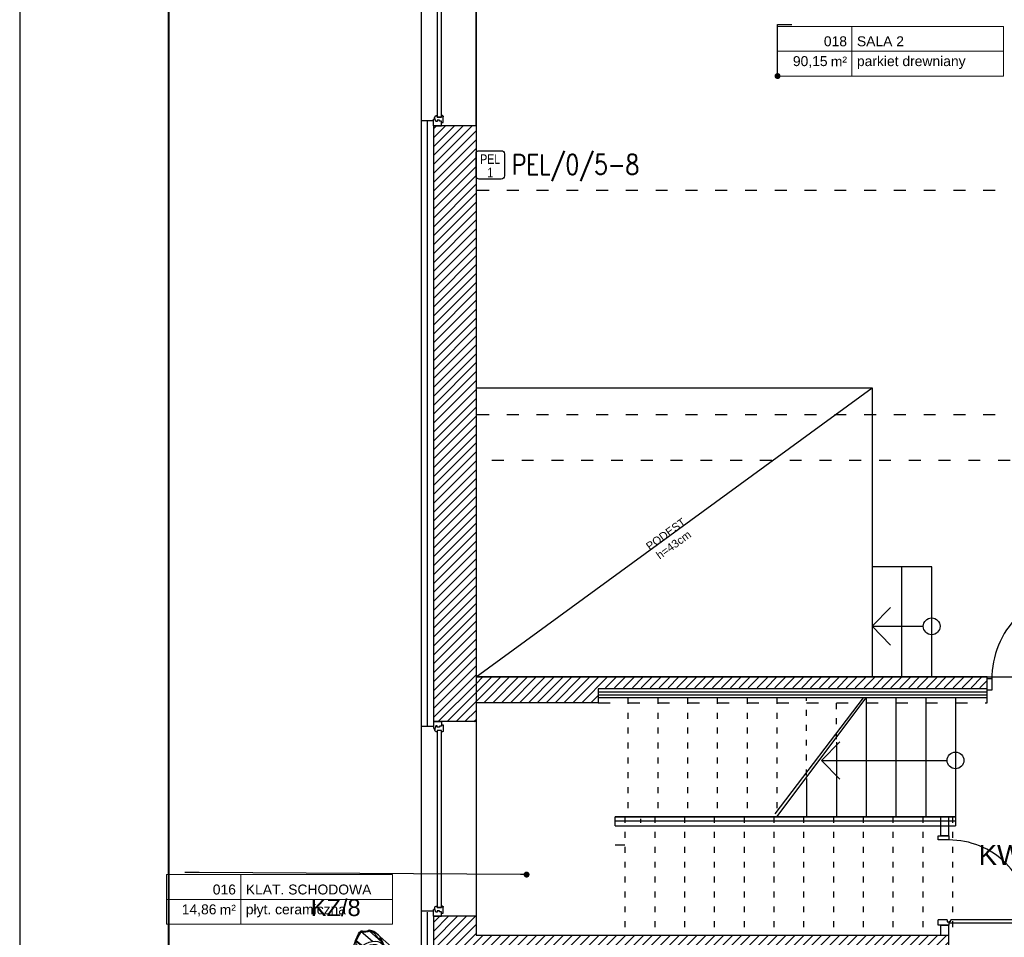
# Model space of a CAD drawing. Header units: millimetres. Extents: x 22250 to 51280, y -5012 to 7692.
# Tile 129 of 183: x 44484 to 45476, y 2051 to 2975. Entities that reach past the tile are written whole.
import ezdxf
from ezdxf import colors
from ezdxf.entities.mleader import LeaderData, LeaderLine
from ezdxf.enums import TextEntityAlignment as Align
from ezdxf.math import Vec2, Vec3

# ---------------------------------------------------------------- set-up
doc = ezdxf.new("R2010")
doc.units = ezdxf.units.MM
doc.linetypes.add('ACAD_ISO03W100', pattern=[30, 12, -18])
for name, color, linetype in [('00 CCTV IP - MIWI', 10, 'Continuous'), ('AA OPISY', 40, 'Continuous'), ('E_podklad', 252, 'Continuous'), ('el - r opisy', 100, 'Continuous'), ('IE_gniazda_PEL', 94, 'Continuous')]:
    doc.layers.add(name, color=color, linetype=linetype)
doc.layers.add('E_CCTV', color=3, linetype='Continuous', lineweight=40)
doc.styles.add('ARIAL', font='arial.ttf')
doc.styles.add('CP_TXTCON', font='ROMANS.SHX', dxfattribs={"width": 0.8})
doc.styles.get("Standard").update_dxf_attribs({"font": 'arial.ttf'})
doc.linetypes.add('BATTING', pattern='A,0.0001,-0.1,[134,ltypeshp.shx,S=0.1,R=0,X=-0.1,Y=0],-0.2,[134,ltypeshp.shx,S=0.1,R=180,X=0.1,Y=0],-0.1', length=0.4001)
pattern_1 = [(45, (29894.76, -15796.4403), (-4.490128, 4.490128), [])]

# ---------------------------------------------------------------- blocks, each defined once
blk = doc.blocks.new('*U203')
at = {"color": 144}
for p, q in [((-28, 0), (-28, -8)), ((-28, 0), (-21.32, 0)), ((-28, 0), (-28, -8)), ((-21.32, 0), (-20.74, -1.55)), ((161.32, 0), (160.74, -1.55)), ((168, 0), (161.32, 0)), ((168, 0), (168, -8)), ((-28, -8), (-24.8, -8)), ((-24.8, -8), (-24.8, -9.92)), ((-24.8, -8), (-23.41, -8)), ((-24.8, -9.92), (-18.94, -9.92)), ((-23.76, -2.4), (-20.74, -1.55)), ((-23.76, -3.73), (-23.76, -2.4)), ((-22.39, -3.73), (-23.76, -3.73)), ((-23.41, -8), (-23.41, -6.06)), ((-23.41, -6.06), (-22.39, -6.06)), ((-22.39, -6.06), (-22.39, -3.73)), ((-20.74, -1.55), (-19.89, -1.55)), ((-19.89, -1.55), (-19.99, -1.01)), ((-19.25, -7.98), (-19.25, -3.66)), ((-19.25, -3.66), (-17.62, -3.66)), ((-17.66, -7.98), (-19.25, -7.98)), ((-17.66, -9.03), (-17.66, -7.98)), ((159.25, -3.66), (157.62, -3.66)), ((157.66, -9.03), (157.66, -7.98)), ((157.66, -7.98), (159.25, -7.98)), ((164.8, -9.92), (158.94, -9.92)), ((159.25, -7.98), (159.25, -3.66)), ((159.89, -1.55), (159.99, -1.01)), ((160.74, -1.55), (159.89, -1.55)), ((163.76, -2.4), (160.74, -1.55)), ((162.39, -6.06), (162.39, -3.73)), ((162.39, -3.73), (163.76, -3.73)), ((163.41, -6.06), (162.39, -6.06)), ((163.41, -8), (163.41, -6.06)), ((164.8, -8), (163.41, -8)), ((163.76, -3.73), (163.76, -2.4)), ((168, -8), (164.8, -8)), ((164.8, -8), (164.8, -9.92))]:
    blk.add_line(p, q, dxfattribs=at)
blk.add_lwpolyline([(-19.25, -3.66), (159.25, -3.66), (159.25, -7.98), (-19.25, -7.98)], close=True, dxfattribs=at)
for centre, radius, start, end in [((-20.13, -3.52), 2.51, 356.81051, 86.81051), ((-19.03, -8.42), 1.5, 273.35533, 335.68535), ((160.13, -3.52), 2.51, 93.18949, 183.18949), ((159.03, -8.42), 1.5, 204.31465, 266.64467)]:
    blk.add_arc(centre, radius, start, end, dxfattribs=at)
blk = doc.blocks.new('*U205')
at = {"color": 144}
for p, q in [((-26, 0), (-26, -8)), ((-26, 0), (-19.32, 0)), ((-26, 0), (-26, -8)), ((-19.32, 0), (-18.74, -1.55)), ((199.32, 0), (198.74, -1.55)), ((206, 0), (199.32, 0)), ((206, 0), (206, -8)), ((-26, -8), (-22.8, -8)), ((-22.8, -8), (-22.8, -9.92)), ((-22.8, -8), (-21.41, -8)), ((-22.8, -9.92), (-16.94, -9.92)), ((-21.76, -2.4), (-18.74, -1.55)), ((-21.76, -3.73), (-21.76, -2.4)), ((-20.39, -3.73), (-21.76, -3.73)), ((-21.41, -8), (-21.41, -6.06)), ((-21.41, -6.06), (-20.39, -6.06)), ((-20.39, -6.06), (-20.39, -3.73)), ((-18.74, -1.55), (-17.89, -1.55)), ((-17.89, -1.55), (-17.99, -1.01)), ((-17.25, -7.98), (-17.25, -3.66)), ((-17.25, -3.66), (-15.62, -3.66)), ((-15.66, -7.98), (-17.25, -7.98)), ((-15.66, -9.03), (-15.66, -7.98)), ((197.25, -3.66), (195.62, -3.66)), ((195.66, -9.03), (195.66, -7.98)), ((195.66, -7.98), (197.25, -7.98)), ((202.8, -9.92), (196.94, -9.92)), ((197.25, -7.98), (197.25, -3.66)), ((197.89, -1.55), (197.99, -1.01)), ((198.74, -1.55), (197.89, -1.55)), ((201.76, -2.4), (198.74, -1.55)), ((200.39, -6.06), (200.39, -3.73)), ((200.39, -3.73), (201.76, -3.73)), ((201.41, -6.06), (200.39, -6.06)), ((201.41, -8), (201.41, -6.06)), ((202.8, -8), (201.41, -8)), ((201.76, -3.73), (201.76, -2.4)), ((206, -8), (202.8, -8)), ((202.8, -8), (202.8, -9.92))]:
    blk.add_line(p, q, dxfattribs=at)
blk.add_lwpolyline([(-17.25, -3.66), (197.25, -3.66), (197.25, -7.98), (-17.25, -7.98)], close=True, dxfattribs=at)
for centre, radius, start, end in [((-18.13, -3.52), 2.51, 356.81051, 86.81051), ((-17.03, -8.42), 1.5, 273.35533, 335.68535), ((198.13, -3.52), 2.51, 93.18949, 183.18949), ((197.03, -8.42), 1.5, 204.31465, 266.64467)]:
    blk.add_arc(centre, radius, start, end, dxfattribs=at)
blk = doc.blocks.new('*U210')
at = {"layer": 'AA OPISY'}
for q in [(-28.53, 18.82), (-136.57, 0), (-28.53, -18.82)]:
    blk.add_line((-10, 0), q, dxfattribs=at)
blk.add_circle((-145, 0), 8.43, dxfattribs=at)
blk = doc.blocks.new('*U209')
at = {"layer": 'AA OPISY'}
for q in [(-103.53, 18.82), (-136.57, 0), (-103.53, -18.82)]:
    blk.add_line((-85, 0), q, dxfattribs=at)
blk.add_circle((-145, 0), 8.43, dxfattribs=at)
blk = doc.blocks.new('*U211')
at = {"lineweight": 5}
for p, q in [((-75, -25), (-75, 25)), ((-75, 25), (0, 25)), ((0, 0), (0, 25)), ((0, 25), (152.71, 25)), ((152.71, 25), (152.71, -25)), ((-75, -25), (0, -25)), ((152.71, -25), (0, -25))]:
    blk.add_line(p, q, dxfattribs=at)
at = {"lineweight": 5, "ltscale": 18.5}
for p, q in [((0, 25), (0, -25)), ((-75, 0), (152.71, 0))]:
    blk.add_line(p, q, dxfattribs=at)
at = {"lineweight": 5, "ltscale": 18.5, "insert": (-5, -10.38), "char_height": 10, "attachment_point": 6, "style": 'ARIAL'}
blk.add_mtext('\\A1;m²', dxfattribs=at)
at = {"lineweight": 5, "style": 'ARIAL'}
blk.add_attdef('1NR', text='', height=10, dxfattribs=at).set_placement((-5, 5), align=Align.RIGHT)
blk.add_attdef('2POM', (5, 5), '', height=10, dxfattribs=at)
blk.add_attdef('4PL2', text='', height=10, dxfattribs=at).set_placement((-24.57, -5), align=Align.TOP_RIGHT)
blk.add_attdef('3POS', text='', height=10, dxfattribs=at).set_placement((5, -5), align=Align.TOP_LEFT)
blk = doc.blocks.new('_Dot')
at = {"color": 0, "linetype": 'ByBlock', "lineweight": -2}
blk.add_line((-0.5, 0), (-1, 0), dxfattribs=at)
at = {"color": 0, "linetype": 'ByBlock', "const_width": 0.5}
blk.add_lwpolyline([(-0.25, 0, 1), (0.25, 0, 1)], format="xyb", close=True, dxfattribs=at)
blk = doc.blocks.new('*U968')
blk.add_lwpolyline([(-71, 0), (0, 0), (0, 42), (-71, 42)], close=True)
at = {"lineweight": 40}
blk.add_lwpolyline([(-68, 1), (-1, 1), (-1, 41), (-68, 41)], close=True, dxfattribs=at)
blk = doc.blocks.new('PEL 1')
at = {"lineweight": 25}
blk.add_lwpolyline([(-17.5, 45), (17.5, 45, -0.414214), (22.5, 40), (22.5, 5, -0.414214), (17.5, 0), (-17.5, 0, -0.414214), (-22.5, 5), (-22.5, 40, -0.414214)], format="xyb", close=True, dxfattribs=at)
at = {"style": 'ARIAL', "width": 0.8}
for s, p in [('PEL', (0, 24.1)), ('1', (0, 2.8))]:
    blk.add_text(s, height=15, dxfattribs=at).set_placement(p, align=Align.CENTER)
blk = doc.blocks.new('Bullet IP')
at = {"layer": '00 CCTV IP - MIWI', "color": 94}
for p, q in [((-2147.96, 154.03), (-2147.03, 154.98)), ((-2147.03, 154.98), (-2145.87, 155.78)), ((-2145.87, 155.78), (-2144.69, 156.37)), ((-2145.29, 155.16), (-2145.7, 154.85)), ((-2144.87, 155.47), (-2145.29, 155.16)), ((-2144.92, 154.75), (-2143.8, 155.44)), ((-2144.38, 155.8), (-2144.87, 155.47)), ((-2144.69, 156.37), (-2143.51, 156.72)), ((-2143.77, 156.06), (-2144.38, 155.8)), ((-2143.8, 155.44), (-2142.68, 155.87)), ((-2143.08, 156.31), (-2143.77, 156.06)), ((-2143.51, 156.72), (-2142.08, 156.79)), ((-2142.36, 156.45), (-2143.08, 156.31)), ((-2142.68, 155.87), (-2141.41, 156.11)), ((-2141.62, 156.48), (-2142.36, 156.45)), ((-2142.08, 156.79), (-2140.75, 156.68)), ((-2140.8, 156.48), (-2141.62, 156.48)), ((-2141.41, 156.11), (-2140.38, 156.19)), ((-2140.07, 156.44), (-2140.8, 156.48)), ((-2140.75, 156.68), (-2139.46, 156.45)), ((-2140.38, 156.19), (-2139.23, 156.16)), ((-2139.14, 156.31), (-2140.07, 156.44)), ((-2139.46, 156.45), (-2138.35, 156.04)), ((-2139.23, 156.16), (-2138.45, 155.99)), ((-2138.45, 155.99), (-2137.94, 155.8)), ((-2138.35, 156.04), (-2137.47, 155.57)), ((-2137.47, 155.57), (-2136.71, 154.98)), ((-2136.71, 154.98), (-2136.06, 154.33)), ((-2133.77, 154.53), (-2132.97, 154.98)), ((-2132.97, 154.98), (-2132.07, 155.27)), ((-2132.07, 155.27), (-2130.21, 155.68)), ((-2113.26, 154.19), (-2130.21, 155.68)), ((-2150.26, 149.64), (-2149.95, 150.8)), ((-2149.95, 150.8), (-2149.24, 152.31)), ((-2149.24, 152.31), (-2147.96, 154.03)), ((-2148.54, 150.73), (-2148.69, 150.25)), ((-2148.36, 151.18), (-2148.54, 150.73)), ((-2148.16, 151.7), (-2148.36, 151.18)), ((-2148.28, 150.15), (-2147.54, 151.78)), ((-2147.82, 152.32), (-2148.16, 151.7)), ((-2147.42, 152.93), (-2147.82, 152.32)), ((-2147.54, 151.78), (-2146.75, 152.94)), ((-2146.9, 153.63), (-2147.42, 152.93)), ((-2146.41, 154.21), (-2146.9, 153.63)), ((-2146.75, 152.94), (-2145.88, 153.9)), ((-2145.7, 154.85), (-2146.41, 154.21)), ((-2145.88, 153.9), (-2144.92, 154.75)), ((-2142.41, 150.44), (-2141.86, 150.7)), ((-2141.86, 150.7), (-2141.28, 150.81)), ((-2141.28, 150.81), (-2140.6, 150.79)), ((-2140.6, 150.79), (-2140.01, 150.7)), ((-2140.2, 150.68), (-2139.47, 150.61)), ((-2139.2, 150.65), (-2140.03, 150.74)), ((-2140.02, 150.74), (-2140.01, 150.66)), ((-2138.98, 150.67), (-2139.87, 150.77)), ((-2139.68, 150.79), (-2139.69, 150.75)), ((-2139.67, 150.79), (-2138.67, 150.69)), ((-2139.21, 150.47), (-2139.2, 150.65)), ((-2138.98, 150.67), (-2138.94, 150.51)), ((-2138.68, 150.51), (-2138.66, 150.67)), ((-2136.97, 150.68), (-2137.3, 149.54)), ((-2136.97, 150.68), (-2136.68, 151.5)), ((-2136.68, 151.5), (-2136.39, 152.06)), ((-2135.94, 152.22), (-2136.39, 152.06)), ((-2136.39, 152.06), (-2121.25, 150.21)), ((-2136.06, 154.33), (-2135.62, 153.79)), ((-2135.86, 152.37), (-2135.94, 152.22)), ((-2120.63, 150.41), (-2135.94, 152.22)), ((-2135.48, 152.47), (-2135.86, 152.37)), ((-2120.56, 150.55), (-2135.86, 152.37)), ((-2135.62, 153.79), (-2135.29, 153.27)), ((-2135.41, 152.64), (-2135.48, 152.47)), ((-2120.15, 150.66), (-2135.48, 152.47)), ((-2135.04, 152.77), (-2135.41, 152.64)), ((-2120.15, 150.9), (-2135.41, 152.64)), ((-2135.29, 153.27), (-2135.09, 152.91)), ((-2134.9, 153.01), (-2135.04, 152.77)), ((-2119.64, 151.04), (-2135.04, 152.77)), ((-2134.68, 153.17), (-2134.9, 153.01)), ((-2119.66, 151.29), (-2134.9, 153.01)), ((-2134.51, 153.45), (-2134.68, 153.17)), ((-2119.31, 151.47), (-2134.68, 153.17)), ((-2134.3, 153.64), (-2134.51, 153.45)), ((-2119.3, 151.77), (-2134.51, 153.45)), ((-2134.24, 153.89), (-2134.3, 153.64)), ((-2118.95, 151.96), (-2134.3, 153.64)), ((-2134.02, 154.06), (-2134.24, 153.89)), ((-2134.24, 153.89), (-2118.89, 152.29)), ((-2134.02, 154.06), (-2133.77, 154.53)), ((-2134.02, 154.06), (-2118.61, 152.48)), ((-2118.6, 153.05), (-2133.77, 154.53)), ((-2118.89, 152.3), (-2120.68, 152.49)), ((-2120.56, 150.55), (-2120.15, 150.66)), ((-2120.15, 150.9), (-2119.64, 151.04)), ((-2120.15, 150.66), (-2120.15, 150.9)), ((-2119.95, 150.47), (-2119.16, 151.19)), ((-2119.38, 150.66), (-2119.7, 150.69)), ((-2119.66, 151.29), (-2119.31, 151.47)), ((-2119.64, 151.04), (-2119.66, 151.29)), ((-2119.31, 151.47), (-2119.3, 151.77)), ((-2119.3, 151.77), (-2118.95, 151.96)), ((-2119.16, 151.19), (-2118.61, 151.88)), ((-2118.95, 151.96), (-2118.89, 152.29)), ((-2118.89, 152.29), (-2118.61, 152.48)), ((-2118.61, 152.48), (-2118.6, 153.05)), ((-2118.61, 151.88), (-2118.26, 152.56)), ((-2118.6, 153.04), (-2117.86, 153.41)), ((-2118.26, 152.56), (-2118.17, 152.76)), ((-2118.17, 152.76), (-2117.19, 153.15)), ((-2117.86, 153.41), (-2116.88, 153.76)), ((-2117.19, 153.15), (-2115.51, 153.67)), ((-2116.88, 153.76), (-2115.84, 154.04)), ((-2110, 152.65), (-2116.87, 153.23)), ((-2116.47, 153.38), (-2115.13, 153.33)), ((-2115.84, 154.04), (-2114.75, 154.21)), ((-2115.51, 153.66), (-2115.15, 153.7)), ((-2115.16, 153.33), (-2112.76, 153.36)), ((-2115.15, 153.33), (-2115.15, 153.71)), ((-2114.75, 154.21), (-2113.97, 154.23)), ((-2113.97, 154.23), (-2112.81, 154.16)), ((-2112.81, 154.16), (-2112.05, 154.02)), ((-2112.76, 153.36), (-2112.74, 153.59)), ((-2112.74, 153.59), (-2112.42, 153.59)), ((-2112.42, 153.59), (-2112.25, 153.58)), ((-2112.23, 153.56), (-2111.43, 153.36)), ((-2112.05, 154.02), (-2111.37, 153.79)), ((-2111.43, 153.36), (-2110.53, 152.91)), ((-2111.37, 153.79), (-2110.59, 153.4)), ((-2110.59, 153.4), (-2110.06, 153.09)), ((-2110.53, 152.91), (-2110.08, 152.67)), ((-2110.08, 152.67), (-2109.98, 152.53)), ((-2110.06, 153.09), (-2109.6, 152.76)), ((-2109.98, 152.53), (-2109.67, 151.84)), ((-2109.67, 151.84), (-2109.25, 151.14)), ((-2109.6, 152.76), (-2109.39, 152.26)), ((-2109.39, 152.26), (-2109.18, 151.76)), ((-2109.25, 151.14), (-2108.8, 150.66)), ((-2109.18, 151.76), (-2108.96, 151.38)), ((-2108.96, 151.38), (-2108.62, 150.98)), ((-2108.8, 150.66), (-2108.35, 150.28)), ((-2108.62, 150.98), (-2108.28, 150.64)), ((-2150.61, 146.97), (-2150.54, 148.34)), ((-2150.46, 145.17), (-2150.61, 146.97)), ((-2150.54, 148.34), (-2150.26, 149.64)), ((-2149.12, 147.34), (-2149.13, 146.67)), ((-2149.13, 146.67), (-2149.09, 145.83)), ((-2149.08, 147.82), (-2149.12, 147.34)), ((-2149.05, 148.28), (-2149.08, 147.82)), ((-2148.98, 148.8), (-2149.05, 148.28)), ((-2148.9, 149.27), (-2148.98, 148.8)), ((-2148.81, 149.77), (-2148.9, 149.27)), ((-2148.69, 150.25), (-2148.81, 149.77)), ((-2148.79, 146.41), (-2148.77, 147.82)), ((-2148.72, 145.07), (-2148.79, 146.41)), ((-2148.77, 147.82), (-2148.57, 148.99)), ((-2148.57, 148.99), (-2148.28, 150.15)), ((-2144.11, 146.74), (-2144.08, 147.78)), ((-2143.93, 145.67), (-2144.11, 146.74)), ((-2144.08, 147.78), (-2143.82, 148.7)), ((-2143.82, 148.7), (-2143.47, 149.35)), ((-2143.47, 149.35), (-2142.95, 150.01)), ((-2142.95, 150.01), (-2142.41, 150.44)), ((-2142.12, 146.56), (-2142.73, 146.59)), ((-2142.51, 146.67), (-2142.72, 146.6)), ((-2142.71, 146.93), (-2142.09, 146.89)), ((-2142.43, 147.27), (-2142.7, 147.23)), ((-2142.09, 147.17), (-2142.7, 147.23)), ((-2142.7, 146.93), (-2142.51, 146.85)), ((-2142.63, 147.63), (-2142.02, 147.57)), ((-2142.63, 147.63), (-2142.41, 147.47)), ((-2142.51, 146.85), (-2142.51, 146.67)), ((-2142.51, 146.85), (-2141.9, 146.81)), ((-2142.51, 146.67), (-2141.9, 146.63)), ((-2142.41, 147.47), (-2142.43, 147.26)), ((-2142.43, 147.27), (-2141.81, 147.21)), ((-2142.41, 147.47), (-2141.8, 147.4)), ((-2141.9, 146.63), (-2142.12, 146.56)), ((-2141.81, 147.21), (-2142.09, 147.16)), ((-2142.09, 146.89), (-2141.9, 146.81)), ((-2142.02, 147.57), (-2141.8, 147.4)), ((-2141.9, 146.81), (-2141.9, 146.63)), ((-2141.8, 147.4), (-2141.82, 147.2)), ((-2141.19, 150.15), (-2140.51, 150.07)), ((-2140.26, 150.25), (-2140.96, 150.33)), ((-2140.95, 150.33), (-2140.84, 150.12)), ((-2140.81, 147.78), (-2140.47, 147.85)), ((-2140.81, 145.76), (-2140.81, 147.76)), ((-2140.81, 147.76), (-2137.76, 147.37)), ((-2140.74, 150.46), (-2140.02, 150.38)), ((-2140.2, 150.04), (-2140.55, 150.08)), ((-2140.51, 150.07), (-2140.41, 149.87)), ((-2140.47, 147.85), (-2137.69, 147.57)), ((-2140.46, 150.6), (-2140.39, 150.42)), ((-2139.73, 150.51), (-2140.46, 150.59)), ((-2140.45, 147.86), (-2140.33, 148.17)), ((-2140.41, 149.87), (-2140.19, 150.04)), ((-2140.33, 148.17), (-2140.16, 148.47)), ((-2140.19, 150.04), (-2140.26, 150.25)), ((-2140.16, 148.47), (-2139.93, 148.77)), ((-2140.02, 150.38), (-2139.93, 150.17)), ((-2139.71, 150.28), (-2139.99, 150.31)), ((-2139.93, 150.17), (-2139.71, 150.28)), ((-2139.93, 148.77), (-2139.68, 148.98)), ((-2139.71, 150.28), (-2139.73, 150.51)), ((-2139.68, 148.98), (-2139.39, 149.19)), ((-2139.47, 150.61), (-2139.42, 150.43)), ((-2139.21, 150.47), (-2139.44, 150.49)), ((-2139.42, 150.43), (-2139.21, 150.47)), ((-2139.39, 149.19), (-2139.08, 149.32)), ((-2139.08, 149.32), (-2138.97, 149.36)), ((-2138.97, 149.36), (-2138.59, 149.42)), ((-2138.68, 150.5), (-2138.95, 150.53)), ((-2138.94, 150.51), (-2138.68, 150.51)), ((-2138.59, 149.42), (-2138.31, 149.43)), ((-2138.31, 149.42), (-2137.37, 149.3)), ((-2137.83, 146.59), (-2137.71, 146.88)), ((-2137.83, 146.17), (-2137.83, 146.59)), ((-2137.83, 146.59), (-2124.48, 144.37)), ((-2137.76, 146.89), (-2137.56, 148.37)), ((-2124.26, 144.73), (-2137.76, 146.89)), ((-2137.56, 148.37), (-2137.37, 149.3)), ((-2137.37, 149.3), (-2137.3, 149.54)), ((-2124.26, 144.73), (-2123.23, 146.53)), ((-2123.23, 146.53), (-2122.51, 147.7)), ((-2123.14, 146.02), (-2122.6, 146.89)), ((-2122.6, 146.89), (-2121.94, 147.81)), ((-2122.51, 147.7), (-2121.65, 148.82)), ((-2120.59, 147.44), (-2122.07, 147.6)), ((-2121.94, 147.81), (-2121.48, 148.46)), ((-2121.65, 148.82), (-2121.44, 149.61)), ((-2121.48, 148.46), (-2120.95, 149.4)), ((-2121.44, 149.61), (-2121.25, 150.21)), ((-2120.48, 148.52), (-2121.38, 148.62)), ((-2121.25, 150.21), (-2120.63, 150.41)), ((-2119.03, 148.69), (-2121.21, 148.93)), ((-2121.01, 149.75), (-2119.95, 150.47)), ((-2120.95, 149.4), (-2121.01, 149.75)), ((-2119.43, 149.19), (-2120.98, 149.36)), ((-2120.63, 150.41), (-2120.56, 150.55)), ((-2119.15, 147.61), (-2120.16, 147.72)), ((-2117.8, 149.94), (-2118.79, 150.04)), ((-2117.88, 148.46), (-2118.77, 148.55)), ((-2116.77, 147.97), (-2118.62, 148.17)), ((-2116.84, 146.41), (-2117.44, 146.48)), ((-2114.13, 150.42), (-2107.73, 149.8)), ((-2108.54, 146.65), (-2108.99, 145.6)), ((-2108, 147.95), (-2108.54, 146.65)), ((-2108.48, 145.75), (-2107.99, 146.97)), ((-2108.35, 150.28), (-2107.84, 149.9)), ((-2108.28, 150.64), (-2107.83, 150.33)), ((-2107.72, 149.03), (-2108, 147.95)), ((-2107.99, 146.97), (-2107.49, 148.37)), ((-2107.84, 149.9), (-2107.73, 149.8)), ((-2107.83, 150.33), (-2107.5, 150.01)), ((-2107.74, 149.8), (-2107.72, 149.03)), ((-2107.5, 150.01), (-2107.43, 149.85)), ((-2107.49, 148.37), (-2107.31, 149.12)), ((-2107.43, 149.85), (-2107.38, 149.36)), ((-2107.31, 149.12), (-2107.37, 149.37)), ((-2150.04, 143.63), (-2150.46, 145.17)), ((-2149.44, 142.07), (-2150.04, 143.63)), ((-2148.59, 140.67), (-2149.44, 142.07)), ((-2149.09, 145.83), (-2148.98, 144.91)), ((-2148.98, 144.91), (-2148.83, 144.15)), ((-2148.83, 144.15), (-2148.7, 143.67)), ((-2148.4, 143.61), (-2148.72, 145.07)), ((-2148.7, 143.67), (-2148.5, 143.12)), ((-2148.5, 143.12), (-2148.27, 142.55)), ((-2147.81, 142.17), (-2148.4, 143.61)), ((-2148.27, 142.55), (-2147.95, 141.9)), ((-2147.03, 140.82), (-2147.81, 142.17)), ((-2143.65, 144.82), (-2143.93, 145.67)), ((-2143.23, 144.1), (-2143.65, 144.82)), ((-2142.82, 143.67), (-2143.23, 144.1)), ((-2142.82, 143.67), (-2142.4, 143.36)), ((-2142.71, 146.24), (-2142.09, 146.23)), ((-2142.7, 146.24), (-2142.51, 146.17)), ((-2142.48, 145.98), (-2142.64, 145.87)), ((-2142.03, 145.86), (-2142.64, 145.85)), ((-2142.58, 145.54), (-2141.99, 145.56)), ((-2142.58, 145.54), (-2142.36, 145.51)), ((-2142.51, 146.17), (-2142.48, 145.98)), ((-2142.51, 146.17), (-2141.89, 146.16)), ((-2142.48, 145.98), (-2141.87, 145.97)), ((-2142.31, 145.35), (-2142.47, 145.19)), ((-2141.88, 145.21), (-2142.46, 145.19)), ((-2142.4, 143.36), (-2141.98, 143.17)), ((-2142.36, 145.51), (-2141.76, 145.53)), ((-2142.36, 145.51), (-2142.31, 145.35)), ((-2141.79, 144.92), (-2142.35, 144.88)), ((-2142.31, 145.35), (-2141.71, 145.36)), ((-2142.18, 144.55), (-2142.09, 144.72)), ((-2141.64, 144.63), (-2142.18, 144.55)), ((-2142.09, 144.72), (-2142.16, 144.89)), ((-2142.1, 144.73), (-2141.49, 144.79)), ((-2142.09, 146.23), (-2141.89, 146.16)), ((-2141.52, 144.4), (-2142.04, 144.32)), ((-2141.87, 145.97), (-2142.03, 145.86)), ((-2141.99, 145.56), (-2141.76, 145.53)), ((-2141.98, 143.17), (-2141.57, 143.09)), ((-2141.89, 146.16), (-2141.87, 145.97)), ((-2141.71, 145.36), (-2141.88, 145.21)), ((-2141.72, 144.22), (-2141.8, 144.35)), ((-2141.8, 144.04), (-2141.72, 144.21)), ((-2141.32, 144.13), (-2141.8, 144.02)), ((-2141.79, 144.94), (-2141.57, 144.96)), ((-2141.76, 145.53), (-2141.71, 145.36)), ((-2141.72, 144.21), (-2141.21, 144.31)), ((-2141.49, 144.8), (-2141.64, 144.63)), ((-2141.18, 143.89), (-2141.61, 143.81)), ((-2141.57, 144.96), (-2141.49, 144.8)), ((-2141.57, 143.09), (-2141.18, 143.04)), ((-2141.5, 144.41), (-2141.31, 144.44)), ((-2141.3, 143.78), (-2141.41, 143.85)), ((-2140.91, 143.63), (-2141.34, 143.56)), ((-2141.33, 143.57), (-2141.3, 143.78)), ((-2141.21, 144.31), (-2141.32, 144.13)), ((-2141.31, 144.44), (-2141.21, 144.31)), ((-2140.82, 143.87), (-2141.3, 143.78)), ((-2141.18, 143.04), (-2140.77, 143.04)), ((-2141.15, 143.9), (-2140.97, 144)), ((-2141.11, 143.4), (-2140.72, 143.47)), ((-2140.97, 144), (-2140.82, 143.87)), ((-2140.82, 143.87), (-2140.91, 143.63)), ((-2140.75, 143.4), (-2140.83, 143.44)), ((-2140.81, 145.74), (-2137.82, 145.33)), ((-2140.77, 143.04), (-2140.22, 143.07)), ((-2140.75, 143.41), (-2140.37, 143.47)), ((-2140.75, 143.2), (-2140.75, 143.41)), ((-2140.42, 143.24), (-2140.75, 143.2)), ((-2140.72, 143.47), (-2140.54, 143.59)), ((-2140.53, 145.41), (-2140.6, 145.71)), ((-2140.54, 143.59), (-2140.38, 143.48)), ((-2140.41, 145.11), (-2140.53, 145.41)), ((-2140.38, 143.48), (-2140.42, 143.24)), ((-2140.19, 144.8), (-2140.41, 145.11)), ((-2139.9, 144.53), (-2140.19, 144.8)), ((-2139.63, 144.41), (-2139.9, 144.53)), ((-2137.96, 144.17), (-2139.63, 144.41)), ((-2137.88, 143.9), (-2137.87, 144.34)), ((-2137.85, 142.64), (-2137.88, 143.9)), ((-2137.87, 144.34), (-2137.75, 144.55)), ((-2137.87, 144.34), (-2125.51, 142.12)), ((-2137.86, 145.57), (-2137.83, 146.17)), ((-2137.82, 144.57), (-2137.86, 145.57)), ((-2137.77, 142.28), (-2137.85, 142.64)), ((-2137.75, 144.55), (-2137.82, 144.57)), ((-2137.64, 141.57), (-2137.77, 142.28)), ((-2137.75, 144.55), (-2125.32, 142.41)), ((-2137.75, 144.55), (-2137.75, 144.55)), ((-2125.51, 142.12), (-2125.92, 140.98)), ((-2125.32, 142.41), (-2125.51, 142.12)), ((-2125.32, 142.62), (-2124.48, 144.37)), ((-2125.32, 142.41), (-2125.32, 142.62)), ((-2125.01, 141.94), (-2124.53, 142.93)), ((-2124.53, 142.93), (-2124.13, 143.41)), ((-2124.48, 144.37), (-2124.26, 144.73)), ((-2122.59, 142.71), (-2124.38, 142.9)), ((-2124.13, 143.41), (-2123.79, 143.69)), ((-2124.05, 144.01), (-2123.85, 144.44)), ((-2123.99, 143.93), (-2124.05, 144.01)), ((-2123.79, 143.69), (-2123.99, 143.93)), ((-2123.85, 144.44), (-2123.61, 144.8)), ((-2123.61, 145.26), (-2123.14, 146.02)), ((-2123.43, 145.06), (-2123.61, 145.26)), ((-2123.61, 144.8), (-2123.43, 145.06)), ((-2122.53, 145.95), (-2123.16, 146.02)), ((-2117.1, 142.05), (-2117.6, 142.1)), ((-2116.5, 142.43), (-2117.36, 142.52)), ((-2116.26, 146.12), (-2117.32, 146.23)), ((-2116.37, 144.7), (-2116.92, 144.76)), ((-2116.35, 143.97), (-2116.92, 144.03)), ((-2110.82, 142.23), (-2112.81, 139.54)), ((-2110.82, 142.25), (-2112.74, 142.48)), ((-2110.9, 142.52), (-2112.7, 142.73)), ((-2112.64, 139.38), (-2110.61, 142.15)), ((-2108.99, 145.6), (-2112.61, 146.13)), ((-2109.36, 145.38), (-2112.61, 145.84)), ((-2110.49, 143.88), (-2112.57, 144.18)), ((-2109.97, 144.31), (-2112.54, 144.71)), ((-2110.41, 143.47), (-2112.54, 143.78)), ((-2110.37, 143.43), (-2110.9, 142.52)), ((-2110.88, 142.52), (-2110.82, 142.25)), ((-2110.61, 142.15), (-2110.2, 142.81)), ((-2109.98, 144.31), (-2110.49, 143.88)), ((-2110.45, 143.86), (-2110.41, 143.47)), ((-2110.2, 142.81), (-2109.6, 143.78)), ((-2109.73, 144.66), (-2109.97, 144.31)), ((-2109.38, 145.39), (-2109.73, 144.66)), ((-2109.6, 143.78), (-2109.02, 144.82)), ((-2108.99, 145.6), (-2109.36, 145.38)), ((-2109.02, 144.82), (-2108.48, 145.75)), ((-2147.51, 139.54), (-2148.59, 140.67)), ((-2147.95, 141.9), (-2147.56, 141.27)), ((-2147.56, 141.27), (-2147.02, 140.48)), ((-2146.22, 138.66), (-2147.51, 139.54)), ((-2145.95, 139.62), (-2147.03, 140.82)), ((-2147.02, 140.48), (-2146.44, 139.8)), ((-2146.44, 139.8), (-2145.85, 139.23)), ((-2145.03, 138.19), (-2146.22, 138.66)), ((-2144.88, 138.72), (-2145.95, 139.62)), ((-2145.85, 139.23), (-2145.28, 138.81)), ((-2145.28, 138.81), (-2144.64, 138.43)), ((-2143.77, 137.82), (-2145.03, 138.19)), ((-2143.66, 138.11), (-2144.88, 138.72)), ((-2144.64, 138.43), (-2144.29, 138.28)), ((-2144.29, 138.28), (-2143.78, 138.08)), ((-2143.78, 138.08), (-2143.48, 138.02)), ((-2142.64, 137.63), (-2143.77, 137.82)), ((-2142.44, 137.84), (-2143.66, 138.11)), ((-2143.48, 138.02), (-2143.14, 137.96)), ((-2143.14, 137.96), (-2142.94, 137.94)), ((-2141.1, 137.72), (-2142.44, 137.84)), ((-2140.36, 137.78), (-2141.41, 137.68)), ((-2139.46, 138.08), (-2140.36, 137.78)), ((-2138.68, 138.45), (-2139.46, 138.08)), ((-2138.68, 138.45), (-2137.85, 138.96)), ((-2137.85, 138.96), (-2137.31, 139.47)), ((-2137.5, 140.91), (-2137.64, 141.57)), ((-2126.32, 138.81), (-2137.5, 140.91)), ((-2137.31, 139.47), (-2136.94, 139.95)), ((-2136.94, 139.95), (-2136.62, 140.52)), ((-2136.62, 140.52), (-2136.57, 140.65)), ((-2136.62, 140.52), (-2136.62, 140.52)), ((-2135.77, 140.6), (-2135.43, 140.07)), ((-2135.43, 140.07), (-2134.95, 139.47)), ((-2134.95, 139.47), (-2134.54, 139.06)), ((-2134.54, 139.06), (-2134.08, 138.6)), ((-2134.08, 138.6), (-2133.71, 138.31)), ((-2133.71, 138.31), (-2133.13, 138.09)), ((-2133.13, 138.09), (-2124.16, 136.3)), ((-2131.24, 136.22), (-2132.89, 138.02)), ((-2126.59, 138.49), (-2126.78, 138.83)), ((-2126.32, 138.13), (-2126.59, 138.49)), ((-2126.28, 139.47), (-2126.33, 138.99)), ((-2126.33, 138.99), (-2126.32, 138.81)), ((-2125.86, 137.55), (-2126.32, 138.13)), ((-2126.15, 140.19), (-2126.28, 139.47)), ((-2126.28, 138.83), (-2126.06, 138.89)), ((-2125.92, 140.98), (-2126.15, 140.19)), ((-2126.06, 138.89), (-2125.82, 140.36)), ((-2125.82, 140.36), (-2125.56, 141.22)), ((-2125.56, 141.22), (-2125.26, 142)), ((-2125.26, 142), (-2125.01, 141.94)), ((-2122.99, 141.28), (-2124.2, 141.41)), ((-2121.91, 140.12), (-2123.91, 140.34)), ((-2121.79, 137.99), (-2122.6, 138.07)), ((-2120.28, 139.65), (-2122.5, 139.89)), ((-2121.8, 141.56), (-2122.46, 141.63)), ((-2120.15, 139.56), (-2122.46, 139.8)), ((-2121.59, 139.5), (-2122.4, 139.59)), ((-2120.23, 140.89), (-2121.26, 141)), ((-2117.28, 140.52), (-2120, 140.82)), ((-2118.73, 140.34), (-2119.71, 140.44)), ((-2118.89, 138.75), (-2119.54, 138.83)), ((-2112.62, 139.37), (-2113.91, 139.5)), ((-2112.83, 139.52), (-2113.83, 139.64)), ((-2112.81, 139.54), (-2112.64, 139.38)), ((-2141.41, 137.68), (-2142.64, 137.63)), ((-2124.65, 134.84), (-2131.24, 136.22)), ((-2125.35, 137.03), (-2125.86, 137.55)), ((-2124.74, 136.61), (-2125.35, 137.03)), ((-2124.16, 136.3), (-2124.74, 136.61)), ((-2124.15, 136.26), (-2124.65, 134.84)), ((-2124.64, 134.84), (-2121.01, 134.91)), ((-2124.12, 136.25), (-2120.65, 135.47)), ((-2121.01, 134.91), (-2120.66, 135.46))]:
    blk.add_line(p, q, dxfattribs=at)
for centre, radius, start, end in [((-2138.47, 153.62), 0.797, 293.4314, 58.4593), ((-2138.36, 153.52), 1.04, 294.4795, 63.6566), ((-2148.8, 147.6), 0.848, 290.5323, 61.5514), ((-2148.58, 147.51), 1.14, 290.8138, 67.5595), ((-2121.09, 144.31), 2.37, 284.7496, 67.542), ((-2121.1, 144.4), 1.36, 265.6884, 81.6256), ((-2120.9, 144.4), 1.63, 263.9112, 83.7266), ((-2139.71, 140.3), 1.2, 297.4217, 45.8788)]:
    blk.add_arc(centre, radius, start, end, dxfattribs=at)
for centre, major_axis, ratio, start_param, end_param in [((-2140.99, 147.1), (0.44, 5.66), 0.853649, 5.418432, 10.218439), ((-2140.81, 146.93), (0.33, 5.14), 0.848551, -0.89036, 3.956848), ((-2139.59, 146.91), (-0.45, -3.88), 0.79856, 3.480811, 3.566411), ((-2139.59, 146.91), (-0.45, -3.88), 0.79856, 3.374289, 3.421843), ((-2139.59, 146.91), (-0.45, -3.88), 0.79856, 3.309918, 3.311759), ((-2138.91, 146.76), (-0.33, -3.91), 0.81537, 3.267209, 3.337316), ((-2138.91, 146.76), (-0.33, -3.91), 0.81537, 3.164395, 3.166217), ((-2139.59, 146.91), (-0.45, -3.88), 0.79856, 2.447641, 2.981787), ((-2119.06, 144.14), (-1.57, -8.65), 0.736062, 5.160078, 9.508133), ((-2119.06, 144.05), (-1.27, -7.23), 0.713841, 4.960695, 9.672543), ((-2139.59, 146.91), (-0.45, -3.88), 0.79856, 4.723449, 4.797696), ((-2139.59, 146.91), (-0.45, -3.88), 0.79856, 4.886674, 4.978724), ((-2139.59, 146.91), (-0.45, -3.88), 0.79856, 3.820745, 4.619138), ((-2138.91, 146.76), (-0.33, -3.91), 0.81537, 4.832311, 4.917348), ((-2138.91, 146.76), (-0.33, -3.91), 0.81537, 4.677569, 4.746302), ((-2138.91, 146.76), (-0.33, -3.91), 0.81537, 3.769187, 4.573648), ((-2139.07, 146.84), (-0.56, -2.92), 0.762481, 2.725616, 6.900855), ((-2138.97, 146.79), (-0.55, -2.9), 0.731919, 2.762615, 6.903664), ((-2139.59, 146.91), (-0.45, -3.88), 0.79856, 3.659639, 3.735243), ((-2138.91, 146.76), (-0.33, -3.91), 0.81537, 3.605107, 3.678982), ((-2138.91, 146.76), (-0.33, -3.91), 0.81537, 3.418622, 3.503399), ((-2122.54, 146.54), (0.03, -0.591), 0.716088, 4.993608, 9.125882), ((-2139.59, 146.91), (-0.45, -3.88), 0.79856, 5.080441, 5.161425), ((-2139.59, 146.91), (-0.45, -3.88), 0.79856, 5.26185, 5.354249), ((-2139.59, 146.91), (-0.45, -3.88), 0.79856, 5.454746, 5.533614), ((-2138.91, 146.76), (-0.33, -3.91), 0.81537, 5.014935, 5.091141), ((-2138.91, 146.76), (-0.33, -3.91), 0.81537, 5.189056, 5.271209), ((-2139.59, 146.91), (-0.45, -3.88), 0.79856, 5.644219, 5.724307), ((-2138.91, 146.76), (-0.33, -3.91), 0.81537, 5.356088, 5.427213), ((-2138.91, 146.76), (-0.33, -3.91), 0.81537, 5.521739, 5.599083), ((-2139.59, 146.91), (-0.45, -3.88), 0.79856, 5.835453, 5.924511), ((-2138.91, 146.76), (-0.33, -3.91), 0.81537, 5.702913, 5.779291), ((-2139.59, 146.91), (-0.45, -3.88), 0.79856, 6.045346, 7.008171), ((-2138.91, 146.76), (-0.33, -3.91), 0.81537, 5.897602, 6.045135), ((-2139.23, 140.22), (0.066, 0.712), 0.582978, 2.937849, 6.300925), ((-2123.09, 139.48), (-0.026, -0.768), 0.901173, 0.007554, 4.307852)]:
    blk.add_ellipse(centre, major_axis=major_axis, ratio=ratio, start_param=start_param, end_param=end_param, dxfattribs=at)
for centre, major_axis, ratio in [((-2137.34, 153.54), (-0.11, -1.19), 0.784325), ((-2119.4, 149.92), (-0.042, -0.736), 0.846773), ((-2147.65, 147.51), (-0.02, -1.23), 0.847652), ((-2119.39, 144.23), (-0.38, -3.31), 0.74562), ((-2119.39, 144.26), (-0.31, -2.88), 0.726542), ((-2119.57, 144.23), (-0.28, -2.48), 0.713561), ((-2120.56, 147.98), (-0.042, -0.541), 0.85945), ((-2119.09, 148.15), (-0.042, -0.541), 0.85945), ((-2117.85, 149.2), (-0.021, -0.743), 0.809279), ((-2116.79, 147.18), (-0.081, -0.772), 0.800694), ((-2122.95, 142.02), (-0.014, -0.735), 0.791879), ((-2117.2, 141.28), (-0.09, -0.76), 0.788947), ((-2116.46, 143.2), (-0.102, -0.772), 0.758429), ((-2116.35, 145.41), (-0.132, -0.701), 0.901896), ((-2138.52, 140.11), (-0.15, -1.15), 0.834582), ((-2121.86, 140.84), (-0.011, -0.727), 0.851766), ((-2121.74, 138.75), (-0.026, -0.768), 0.901173), ((-2120.22, 138.79), (-0.04, -0.777), 0.88997), ((-2120.29, 140.28), (-0.069, -0.611), 0.978728), ((-2118.83, 139.54), (-0.057, -0.794), 0.831346)]:
    blk.add_ellipse(centre, major_axis=major_axis, ratio=ratio, dxfattribs=at)

msp = doc.modelspace()

# ---------------------------------------------------------------- hatches: boundary and pattern name
at = {"layer": 'E_podklad'}
h = msp.add_hatch(dxfattribs=at)
h.set_pattern_fill('ANSI31', color=256, scale=2)
h.set_pattern_definition(pattern_1)
h.paths.add_polyline_path([(46411.25, 2212.13), (45809.25, 2212.13), (45809.25, 2865.13), (45766.25, 2865.13), (45766.25, 2169.13), (46411.25, 2169.13)])
h.paths.add_polyline_path([(45764.25, 2865.13), (45737.25, 2865.13), (45737.25, 2574.13), (45722.25, 2574.13), (45722.25, 2205.13), (45579.25, 2205.13), (45579.25, 2162.13), (45764.25, 2162.13)])
h.paths.add_polyline_path([(45809.25, 3149.13), (45737.25, 3149.13), (45737.25, 3093.13), (45809.25, 3093.13)])
h.paths.add_polyline_path([(45809.25, 3444.13), (45766.25, 3444.13), (45766.25, 3379.13), (45809.25, 3379.13)])
h.paths.add_polyline_path([(45766.25, 3444.13), (45737.25, 3444.13), (45737.25, 3379.13), (45766.25, 3379.13)])
h.paths.add_polyline_path([(45837.25, 3487.13), (45766.25, 3487.13), (45766.25, 3492.13), (45591.28, 3492.13), (45591.28, 3484.13), (45591.25, 3449.13), (45723.25, 3449.13), (45723.25, 3444.13), (45837.25, 3444.13)])
h.paths.add_polyline_path([(46118.25, 3487.13), (46074.25, 3487.13), (46074.25, 3479.13), (46074.25, 3444.13), (46118.25, 3444.13)])
h.paths.add_polyline_path([(45365.25, 3492.13), (45314.25, 3492.13), (45314.25, 3484.13), (45314.25, 3449.13), (45365.25, 3449.13)])
h.paths.add_polyline_path([(45088.25, 3492.13), (44901.25, 3492.13), (44901.25, 3376.13), (44909.25, 3376.13), (44944.25, 3376.13), (44944.25, 3449.13), (45088.25, 3449.13)])
h.paths.add_polyline_path([(44944.25, 3156.13), (44901.25, 3156.13), (44901.25, 3100.13), (44909.25, 3100.13), (44944.25, 3100.13)])
h.paths.add_polyline_path([(44944.25, 2868.13), (44901.25, 2868.13), (44901.25, 2268.13), (44944.25, 2268.13)])
h.paths.add_polyline_path([(45420.25, 2053.13), (44944.25, 2053.13), (44944.25, 2072.13), (44901.25, 2072.13), (44901.25, 2010.13), (45420.25, 2010.13), (45420.25, 2022.05)])
h.paths.add_polyline_path([(45622.25, 2053.13), (45598.25, 2053.13), (45579.25, 2053.13), (45520.25, 2053.13), (45520.25, 2010.13), (45622.25, 2010.13)])
h = msp.add_hatch(dxfattribs=at)
h.set_pattern_fill('ANSI31', color=256, scale=2)
h.set_pattern_definition(pattern_1)
h.paths.add_polyline_path([(45780.25, 2044.13), (45746.25, 2044.13), (45746.25, 2010.13), (45780.25, 2010.13)])
h.paths.add_polyline_path([(45722.25, 2313.13), (45559.25, 2313.13), (45559.25, 2287.13), (45579.17, 2287.13), (45589.25, 2287.13), (45589.25, 2297.13), (45722.25, 2297.13)])
h.paths.add_polyline_path([(45067.25, 2287.13), (45067.25, 2302.13), (45459.25, 2302.13), (45459.25, 2287.13), (45459.25, 2313.13), (44944.25, 2313.13), (44944.25, 2287.13)])

# ---------------------------------------------------------------- linework, layer by layer
at = {"layer": 'E_podklad', "ltscale": 2}
for p, q in [((44889.25, 2873.13), (44889.25, 3095.13)), ((44944.25, 2868.13), (44944.25, 3100.13)), ((44901.25, 2873.13), (44889.25, 2873.13)), ((44944.25, 2868.13), (44901.25, 2868.13)), ((45373.25, 2424.13), (45343.25, 2424.13)), ((45373.25, 2313.13), (45373.25, 2424.13)), ((45403.25, 2424.13), (45373.25, 2424.13)), ((45403.25, 2313.13), (45403.25, 2424.13)), ((45459.25, 2313.13), (44944.25, 2313.13)), ((45343.25, 2313.13), (45373.25, 2313.13)), ((45459.25, 2292.13), (45459.25, 2313.13)), ((45067.25, 2298.13), (45459.25, 2298.13)), ((45067.25, 2295.13), (45459.25, 2295.13)), ((45459.25, 2292.13), (45067.25, 2292.13)), ((45245.7, 2175.4), (45334.66, 2292.13)), ((45247.25, 2172.13), (45337.25, 2292.13)), ((45337.25, 2292.13), (45337.25, 2172.13)), ((45367.25, 2292.13), (45367.25, 2172.13)), ((45397.25, 2292.13), (45397.25, 2172.13)), ((45427.25, 2292.13), (45427.25, 2172.13)), ((45459.25, 2294.63), (45459.25, 2294.63)), ((45067.25, 2287.13), (44944.25, 2287.13)), ((44901.25, 2263.13), (44889.25, 2263.13)), ((44889.25, 2077.13), (44889.25, 2263.13)), ((44944.25, 2268.13), (44901.25, 2268.13)), ((44944.25, 2268.13), (44944.25, 2072.13)), ((45307.25, 2247.47), (45307.25, 2172.13)), ((45277.25, 2210.8), (45277.25, 2172.13)), ((45427.25, 2172.13), (45084.25, 2172.13)), ((45412.25, 2172.13), (45084.25, 2172.13)), ((45084.25, 2172.13), (45427.25, 2172.13)), ((45084.25, 2163.13), (45084.25, 2172.13)), ((45084.25, 2168.13), (45427.25, 2168.13)), ((45084.25, 2163.13), (45427.25, 2163.13)), ((45109.92, 2170.13), (45109.92, 2166.13)), ((45412.25, 2172.13), (45412.25, 2153.13)), ((45420.25, 2172.13), (45420.25, 2153.13)), ((45427.25, 2172.13), (45427.25, 2163.13)), ((45420.25, 2153.13), (45412.25, 2153.13)), ((45094.25, 2143.9), (45084.25, 2143.9)), ((44901.25, 2077.13), (44889.25, 2077.13)), ((44944.25, 2072.13), (44901.25, 2072.13)), ((45412.25, 2063.13), (45412.25, 2053.13)), ((45412.25, 2063.13), (45420.25, 2063.13)), ((45420.25, 2063.13), (45420.25, 2053.13)), ((45420.25, 2053.13), (45420.25, 2010.13))]:
    msp.add_line(p, q, dxfattribs=at)
at = {"layer": 'E_podklad', "linetype": 'ACAD_ISO03W100'}
for p, q in [((45737.25, 2803.13), (44944.25, 2803.13)), ((45737.25, 2577.13), (44944.25, 2577.13)), ((45722.25, 2531.13), (44944.25, 2531.13))]:
    msp.add_line(p, q, dxfattribs=at)
at = {"layer": 'E_podklad', "transparency": 33554559}
msp.add_line((44944.25, 2313.13), (45343.25, 2604.13), dxfattribs=at)
at = {"layer": 'E_podklad', "linetype": 'ACAD_ISO03W100', "ltscale": 0.5}
for p, q in [((45097.25, 2292.13), (45097.25, 2172.13)), ((45127.25, 2292.13), (45127.25, 2172.13)), ((45157.25, 2292.13), (45157.25, 2172.13)), ((45187.25, 2292.13), (45187.25, 2172.13)), ((45217.25, 2292.13), (45217.25, 2172.13)), ((45247.25, 2292.13), (45247.25, 2172.13)), ((45277.25, 2213.96), (45277.25, 2292.13)), ((45307.25, 2250.62), (45307.25, 2292.13)), ((45094.25, 2172.13), (45094.25, 2053.13)), ((45124.25, 2172.13), (45124.25, 2053.13)), ((45124.25, 2172.13), (45124.25, 2053.13)), ((45154.25, 2172.13), (45154.25, 2053.13)), ((45184.25, 2172.13), (45184.25, 2053.13)), ((45214.25, 2172.13), (45214.25, 2053.13)), ((45244.25, 2172.13), (45244.25, 2053.13)), ((45274.25, 2172.13), (45274.25, 2053.13)), ((45304.25, 2172.13), (45304.25, 2053.13)), ((45334.25, 2172.13), (45334.25, 2053.13)), ((45364.25, 2172.13), (45364.25, 2053.13)), ((45394.25, 2172.13), (45394.25, 2053.13)), ((45424.25, 2172.13), (45424.25, 2053.13))]:
    msp.add_line(p, q, dxfattribs=at)
at = {"layer": 'E_podklad', "color": 144, "true_color": 0x007cb0}
for p, q in [((45418.82, 2068.5), (45418.82, 2066.71)), ((45418.82, 2066.71), (45420.61, 2066.71)), ((45421.13, 2067.09), (45422.52, 2067.09)), ((45422.52, 2067.09), (45422.52, 2068.48))]:
    msp.add_line(p, q, dxfattribs=at)
at = {"layer": 'E_podklad', "ltscale": 2}
for points in [[(45722.25, 2313.13), (45722.25, 2574.13), (45737.25, 2574.13), (45737.25, 3444.13), (45723.25, 3444.13), (45723.25, 3449.13), (44944.25, 3449.13), (44944.25, 2313.13), (45722.25, 2313.13)], [(44889.25, 2263.13), (44889.25, 2873.13)], [(44901.25, 2868.13), (44901.25, 2268.13)], [(44944.25, 2868.13), (44944.25, 2268.13)], [(44944.25, 2604.13), (45343.25, 2604.13), (45343.25, 2313.13)], [(45459.25, 2292.13), (45459.25, 2301.13), (45067.25, 2301.13), (45067.25, 2287.13)], [(45420.25, 1998.13), (44889.25, 1998.13), (44889.25, 2077.13)], [(44901.25, 2072.13), (44901.25, 2010.13), (45420.25, 2010.13)], [(44944.25, 2072.13), (44944.25, 2053.13), (45420.25, 2053.13)]]:
    msp.add_lwpolyline(points, dxfattribs=at)
at = {"layer": 'E_podklad', "linetype": 'BATTING', "ltscale": 14}
for points in [[(44895.25, 2263.13), (44895.25, 2873.13)], [(45420.25, 2004.13), (44895.25, 2004.13), (44895.25, 2076.3)]]:
    msp.add_lwpolyline(points, dxfattribs=at)
at = {"layer": 'E_podklad', "color": 144, "true_color": 0x007cb0}
for points in [[(45459.25, 2299.67), (45459.25, 2311.59), (45463.88, 2311.59), (45463.88, 2299.67), (45459.25, 2299.67)], [(45409.88, 2153.13), (45420.61, 2153.13), (45420.61, 2148.96), (45409.88, 2148.96), (45409.88, 2153.13)], [(45418.82, 2068.5), (45409.88, 2068.5)], [(45420.61, 2066.71), (45420.61, 2063.13), (45409.88, 2063.13), (45409.88, 2068.5)], [(45421.13, 2065.69), (45501.6, 2065.69), (45501.6, 2068.48), (45422.52, 2068.48)], [(45421.13, 2067.09), (45421.13, 2065.69)]]:
    msp.add_lwpolyline(points, dxfattribs=at)
at = {"layer": 'E_podklad', "linetype": 'ACAD_ISO03W100'}
msp.add_lwpolyline([(45067.25, 2287.13), (45459.25, 2287.13), (45459.25, 2292.13)], dxfattribs=at)
at = {"layer": 'E_podklad', "color": 144, "true_color": 0x007cb0}
for centre, radius, start, end in [((45553.31, 2311.15), 89.43, 89.99889, 180.35485), ((45421.11, 2068.48), 80.48, 359.99889, 90.35485)]:
    msp.add_arc(centre, radius, start, end, dxfattribs=at)

# ---------------------------------------------------------------- block references
at = {"xscale": 50, "yscale": 50, "zscale": 50}
msp.add_blockref('*U968', (48034.41, 1585.76), dxfattribs=at)
at = {"layer": '00 CCTV IP - MIWI', "xscale": -2.30486471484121, "yscale": 2.304864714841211, "zscale": 2.304864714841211, "rotation": 313.3741706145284}
msp.add_blockref('Bullet IP', (41241.34, 5350.56), dxfattribs=at)
at = {"layer": 'E_podklad', "transparency": 33554559, "xscale": -1, "rotation": 89.99999999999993}
for name, p in [('*U205', (44901.25, 3074.13)), ('*U203', (44901.25, 2240.13))]:
    msp.add_blockref(name, p, dxfattribs=at)
at = {"layer": 'E_podklad'}
for p, values in [((45322.95, 2943.26), {'1NR': '018', '2POM': 'SALA 2', '3POS': 'parkiet drewniany', '4PL2': '90,15'}), ((44707.24, 2089.11), {'1NR': '016', '2POM': 'KLAT. SCHODOWA', '3POS': 'płyt. ceramiczna', '4PL2': '14,86'})]:
    msp.add_blockref('*U211', p, dxfattribs=at).add_auto_attribs(values)
at = {"layer": 'E_podklad', "transparency": 33554559, "rotation": 180}
for name, p in [('*U209', (45258.25, 2364.13)), ('*U210', (45282.25, 2229.13))]:
    msp.add_blockref(name, p, dxfattribs=at)
at = {"layer": 'IE_gniazda_PEL', "xscale": 0.6336881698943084, "yscale": 0.6336881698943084, "zscale": 0.6336881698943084}
msp.add_blockref('PEL 1', (44958.47, 2814.54), dxfattribs=at)

# ---------------------------------------------------------------- texts
at = {"layer": 'E_CCTV', "color": 2, "lineweight": -2, "insert": (45450.53, 2143.77), "char_height": 20, "attachment_point": 1}
msp.add_mtext_dynamic_manual_height_columns('KW/0/F/1', width=9.6093, gutter_width=0.00853, heights=[0], dxfattribs=at)
at = {"layer": 'E_CCTV', "lineweight": -2, "insert": (44777.63, 2089.42), "char_height": 17.06, "attachment_point": 1}
msp.add_mtext_dynamic_manual_height_columns('KZ/8', width=9.6093, gutter_width=0.00853, heights=[0], dxfattribs=at)
at = {"layer": 'E_podklad', "transparency": 33554559, "insert": (45139.34, 2451.57), "char_height": 8, "attachment_point": 5, "rotation": 35.85704}
msp.add_mtext_dynamic_manual_height_columns('PODEST\\Ph=43cm', width=44.3905, gutter_width=12.5, heights=[0], dxfattribs=at)
at = {"layer": 'el - r opisy', "lineweight": 0, "insert": (44980.23, 2839.1), "char_height": 20, "width": 398.1256, "attachment_point": 1, "style": 'CP_TXTCON'}
msp.add_mtext('PEL/0/5-8', dxfattribs=at)

# ---------------------------------------------------------------- leaders
at = {"layer": 'E_podklad'}
ml = msp.add_multileader_mtext('Standard', dxfattribs=at)
ml.set_content('', color=256)
ml.set_leader_properties()
ml.set_arrow_properties(name='DOT')
ml.build(insert=Vec2(0, 0))
ml.multileader.update_dxf_attribs({"arrow_head_size": 6})
ctx = ml.context
ctx.base_point, ctx.arrow_head_size, ctx.plane_origin = Vec3(45262.48, 2970.26), 6, Vec3(45045.94, 3435.96)
notes = []
notes.append((ctx, [(0, (1, 1, 0), (45247.95, 2970.26), (1, 0), 14.52, [(0, [(45247.95, 2918.26)], 0, [])])]))
ctx.mtext.insert, ctx.mtext.flow_direction = Vec3(45264.48, 2970.26), 5
ml = msp.add_multileader_mtext('Standard', dxfattribs=at)
ml.set_content('', color=256)
ml.set_leader_properties()
ml.set_arrow_properties(name='DOT')
ml.build(insert=Vec2(0, 0))
ml.multileader.update_dxf_attribs({"arrow_head_size": 6})
ctx = ml.context
ctx.base_point, ctx.arrow_head_size, ctx.plane_origin = Vec3(44646.76, 2116.11), 6, Vec3(44430.22, 2581.82)
ctx.text_align_type = 2
notes.append((ctx, [(0, (1, 1, 0), (44665.28, 2116.11), (-1, 0), 14.52, [(0, [(44995.1, 2114.11)], 0, [])])]))
ctx.mtext.insert, ctx.mtext.alignment, ctx.mtext.flow_direction = Vec3(44648.76, 2116.11), 3, 5
for ctx, leaders in notes:
    for number, flags, end, landing, length, lines in leaders:
        leader = LeaderData()
        leader.index, (leader.has_last_leader_line, leader.has_dogleg_vector, leader.attachment_direction) = number, flags
        leader.last_leader_point, leader.dogleg_vector, leader.dogleg_length = Vec3(end), Vec3(landing), length
        for number, points, colour, breaks in lines:
            line = LeaderLine()
            line.index, line.vertices, line.color, line.breaks = number, Vec3.list(points), colors.encode_raw_color(colour), breaks
            leader.lines.append(line)
        ctx.leaders.append(leader)

doc.saveas('drawing.dxf')
